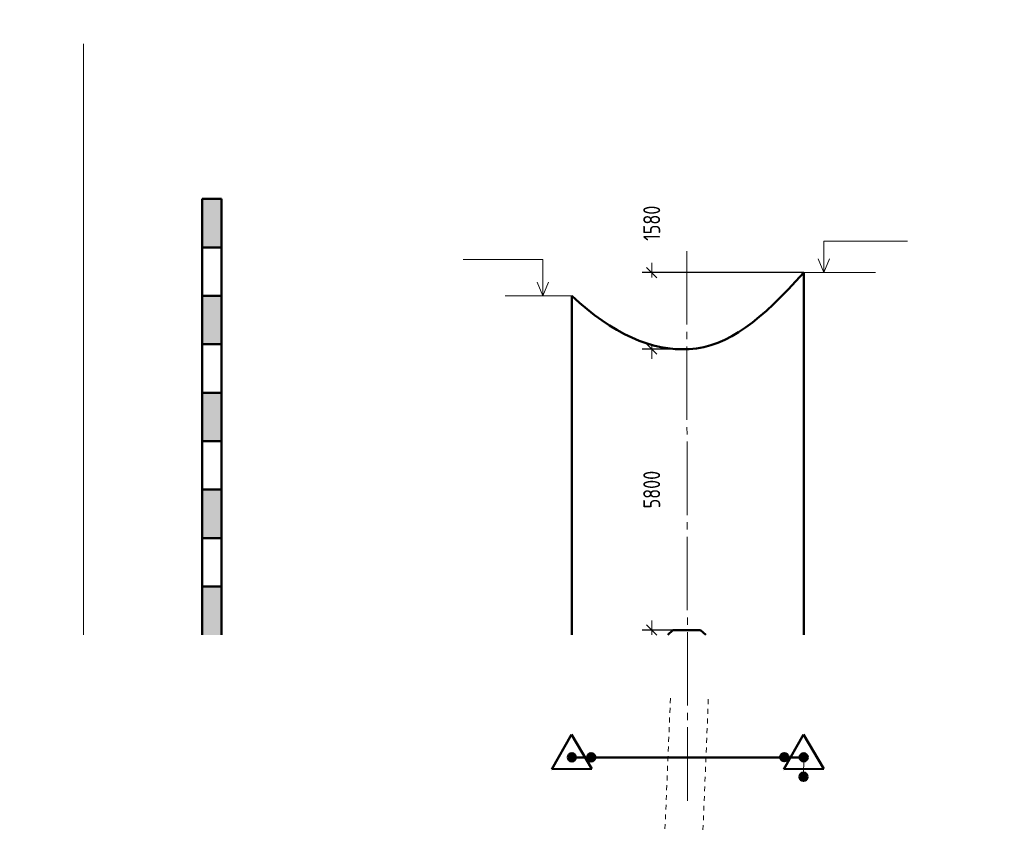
# Model space of a CAD drawing. Header units: millimetres. Extents: x 0 to 1260, y 0 to 297.
# Tile 104 of 104: x 1057 to 1260, y 127 to 297. Entities that reach past the tile are written whole.
import ezdxf

# ---------------------------------------------------------------- set-up
doc = ezdxf.new("R2010")
doc.units = ezdxf.units.MM
for name, pattern in [('K5LT32797', [0]), ('K5LT32807', [2, 1, -1]), ('K5LT_AXLED', [19.655006, 15.155006, -1.5, 1.5, -1.5]), ('K5LT_BASIC', [0]), ('K5LT_THIN', [0]), ('K5LT_THIN_INCLUDED_TO_HATCHING', [0])]:
    doc.linetypes.add(name, pattern=pattern)
doc.layers.add('Системный слой', color=7, linetype='Continuous')
doc.styles.add('KDIMTEXTSTYLE', font='GOST_AU.SHX', dxfattribs={"width": 0.96, "oblique": 15, "height": 5})
doc.dimstyles.new('KDIMSTYLE (0.01)', dxfattribs={"dimtxt": 5, "dimasz": 1, "dimexe": 2, "dimexo": 0, "dimgap": 1, "dimtad": 1, "dimlfac": 100, "dimtxsty": 'KDIMTEXTSTYLE', "dimsah": 1, "dimcen": 0, "dimdle": 1, "dimadec": 0, "dimazin": 0, "dimtfac": 0.667, "dimtmove": 0, "dimatfit": 3, "dimfxl": 1, "dimtvp": 1, "dimtolj": 1, "dimtzin": 0, "dimarcsym": 0})

# ---------------------------------------------------------------- blocks, each defined once
blk = doc.blocks.new('KDIMARROW_03')
at = {"layer": 'Системный слой', "color": 0, "linetype": 'K5LT_THIN', "lineweight": 18}
for p, q in [((-1.06, -1.06), (1.06, 1.06)), ((0, 0), (-1, 0)), ((0, 0), (2, 0))]:
    blk.add_line(p, q, dxfattribs=at)
blk = doc.blocks.new('U145')
at = {"layer": 'Системный слой', "color": 7, "linetype": 'K5LT_BASIC', "lineweight": 50}
for p, q in [((1170.7, 149.48), (1166.65, 142.31)), ((1174.89, 142.39), (1170.7, 149.48)), ((1166.65, 142.31), (1174.89, 142.39))]:
    blk.add_line(p, q, dxfattribs=at)
blk = doc.blocks.new('U148')
at = {"layer": 'Системный слой'}
h = blk.add_hatch(color=7, dxfattribs=at)
h.paths.add_polyline_path([(1174.75, 144.73), (1174, 145.13), (1173.97, 145.08), (1173.95, 145.04), (1173.94, 144.99), (1173.92, 144.94), (1173.91, 144.89), (1173.9, 144.83), (1173.9, 144.78), (1173.9, 144.73), (1173.9, 144.68), (1173.9, 144.63), (1173.91, 144.57), (1173.92, 144.52), (1173.93, 144.47), (1173.95, 144.42), (1173.97, 144.38), (1173.99, 144.33), (1174.02, 144.28), (1174.05, 144.24), (1174.08, 144.2), (1174.11, 144.16), (1174.15, 144.12), (1174.19, 144.09), (1174.23, 144.05), (1174.27, 144.02), (1174.32, 143.99), (1174.36, 143.97), (1174.41, 143.95), (1174.46, 143.93), (1174.51, 143.91), (1174.56, 143.9), (1174.61, 143.89), (1174.66, 143.88), (1174.71, 143.88), (1174.76, 143.88), (1174.82, 143.88), (1174.87, 143.89), (1174.92, 143.9), (1174.97, 143.91), (1175.02, 143.92), (1175.07, 143.94), (1175.12, 143.96), (1175.16, 143.99), (1175.21, 144.01), (1175.25, 144.04), (1175.29, 144.08), (1175.33, 144.11), (1175.37, 144.15), (1175.4, 144.19), (1175.43, 144.23), (1175.46, 144.27), (1175.49, 144.32), (1175.49, 144.32)])
h.paths.add_polyline_path([(1174.67, 145.58), (1174.62, 145.57), (1174.57, 145.56), (1174.52, 145.55), (1174.47, 145.53), (1174.42, 145.51), (1174.37, 145.49), (1174.33, 145.47), (1174.28, 145.44), (1174.24, 145.41), (1174.2, 145.38), (1174.16, 145.35), (1174.12, 145.31), (1174.09, 145.27), (1174.06, 145.23), (1174.03, 145.18), (1174, 145.14), (1174, 145.13), (1174.75, 144.73), (1175.49, 144.32), (1175.52, 144.37), (1175.54, 144.42), (1175.55, 144.47), (1175.57, 144.52), (1175.58, 144.57), (1175.59, 144.62), (1175.59, 144.67), (1175.6, 144.72), (1175.59, 144.78), (1175.59, 144.83), (1175.58, 144.88), (1175.57, 144.93), (1175.56, 144.98), (1175.54, 145.03), (1175.52, 145.08), (1175.5, 145.12), (1175.47, 145.17), (1175.44, 145.21), (1175.41, 145.26), (1175.38, 145.3), (1175.34, 145.33), (1175.3, 145.37), (1175.26, 145.4), (1175.22, 145.43), (1175.18, 145.46), (1175.13, 145.49), (1175.08, 145.51), (1175.04, 145.53), (1174.99, 145.54), (1174.94, 145.56), (1174.89, 145.57), (1174.83, 145.57), (1174.78, 145.58), (1174.73, 145.58), (1174.68, 145.58)])
at = {"layer": 'Системный слой', "color": 7, "linetype": 'K5LT_THIN', "lineweight": 18}
blk.add_line((1170.75, 144.73), (1174.75, 144.73), dxfattribs=at)
at = {"layer": 'Системный слой', "color": 7, "linetype": 'K5LT_BASIC', "lineweight": 50}
blk.add_circle((1174.75, 144.73), 0.85, dxfattribs=at)
blk = doc.blocks.new('U147')
at = {"layer": 'Системный слой'}
blk.add_blockref('U148', (0, 0), dxfattribs=at)
blk = doc.blocks.new('U146')
at = {"layer": 'Системный слой'}
h = blk.add_hatch(color=7, dxfattribs=at)
h.paths.add_polyline_path([(1170.75, 144.73), (1171.01, 143.92), (1171.05, 143.94), (1171.1, 143.96), (1171.15, 143.98), (1171.19, 144.01), (1171.24, 144.04), (1171.28, 144.07), (1171.32, 144.1), (1171.36, 144.14), (1171.39, 144.18), (1171.42, 144.22), (1171.45, 144.26), (1171.48, 144.3), (1171.51, 144.35), (1171.53, 144.4), (1171.55, 144.44), (1171.56, 144.49), (1171.58, 144.55), (1171.59, 144.6), (1171.59, 144.65), (1171.59, 144.7), (1171.6, 144.75), (1171.59, 144.8), (1171.59, 144.86), (1171.58, 144.91), (1171.56, 144.96), (1171.55, 145.01), (1171.53, 145.06), (1171.51, 145.1), (1171.48, 145.15), (1171.46, 145.19), (1171.43, 145.24), (1171.39, 145.28), (1171.36, 145.32), (1171.32, 145.35), (1171.28, 145.39), (1171.24, 145.42), (1171.2, 145.45), (1171.15, 145.47), (1171.11, 145.5), (1171.06, 145.52), (1171.01, 145.54), (1170.96, 145.55), (1170.91, 145.56), (1170.86, 145.57), (1170.8, 145.58), (1170.75, 145.58), (1170.7, 145.58), (1170.65, 145.57), (1170.6, 145.57), (1170.55, 145.55), (1170.5, 145.54), (1170.49, 145.54)])
h.paths.add_polyline_path([(1170.21, 144.07), (1170.25, 144.04), (1170.29, 144.01), (1170.34, 143.98), (1170.38, 143.96), (1170.43, 143.94), (1170.48, 143.92), (1170.53, 143.91), (1170.58, 143.89), (1170.63, 143.89), (1170.69, 143.88), (1170.74, 143.88), (1170.79, 143.88), (1170.84, 143.88), (1170.89, 143.89), (1170.94, 143.9), (1171, 143.92), (1171.01, 143.92), (1170.75, 144.73), (1170.49, 145.54), (1170.44, 145.52), (1170.39, 145.5), (1170.34, 145.48), (1170.3, 145.45), (1170.26, 145.42), (1170.21, 145.39), (1170.17, 145.36), (1170.14, 145.32), (1170.1, 145.28), (1170.07, 145.24), (1170.04, 145.2), (1170.01, 145.16), (1169.99, 145.11), (1169.96, 145.06), (1169.95, 145.01), (1169.93, 144.96), (1169.92, 144.91), (1169.91, 144.86), (1169.9, 144.81), (1169.9, 144.76), (1169.9, 144.71), (1169.9, 144.66), (1169.9, 144.6), (1169.91, 144.55), (1169.93, 144.5), (1169.94, 144.45), (1169.96, 144.4), (1169.98, 144.36), (1170.01, 144.31), (1170.03, 144.26), (1170.06, 144.22), (1170.1, 144.18), (1170.13, 144.14), (1170.17, 144.11), (1170.21, 144.07)])
at = {"layer": 'Системный слой', "color": 7, "linetype": 'K5LT_BASIC', "lineweight": 50}
blk.add_circle((1170.75, 144.73), 0.85, dxfattribs=at)
at = {"layer": 'Системный слой'}
blk.add_blockref('U147', (0, 0), dxfattribs=at)
blk = doc.blocks.new('U144')
at = {"layer": 'Системный слой'}
for name in ['U145', 'U146']:
    blk.add_blockref(name, (0, 0), dxfattribs=at)
blk = doc.blocks.new('U162')
at = {"layer": 'Системный слой', "color": 7, "linetype": 'K5LT_BASIC', "lineweight": 50}
for p, q in [((1218.56, 149.48), (1214.51, 142.31)), ((1222.74, 142.39), (1218.56, 149.48)), ((1214.51, 142.31), (1222.74, 142.39))]:
    blk.add_line(p, q, dxfattribs=at)
blk = doc.blocks.new('U165')
at = {"layer": 'Системный слой'}
h = blk.add_hatch(color=7, dxfattribs=at)
h.paths.add_polyline_path([(1214.6, 144.77), (1215.35, 144.36), (1215.37, 144.41), (1215.39, 144.46), (1215.41, 144.51), (1215.42, 144.56), (1215.44, 144.61), (1215.44, 144.66), (1215.45, 144.71), (1215.45, 144.76), (1215.45, 144.81), (1215.45, 144.87), (1215.44, 144.92), (1215.43, 144.97), (1215.42, 145.02), (1215.4, 145.07), (1215.38, 145.12), (1215.36, 145.16), (1215.33, 145.21), (1215.3, 145.25), (1215.27, 145.3), (1215.24, 145.34), (1215.2, 145.37), (1215.17, 145.41), (1215.13, 145.44), (1215.08, 145.47), (1215.04, 145.5), (1215, 145.53), (1214.95, 145.55), (1214.9, 145.57), (1214.85, 145.59), (1214.8, 145.6), (1214.75, 145.61), (1214.7, 145.62), (1214.65, 145.62), (1214.59, 145.62), (1214.54, 145.62), (1214.49, 145.62), (1214.44, 145.61), (1214.39, 145.6), (1214.34, 145.58), (1214.29, 145.56), (1214.24, 145.54), (1214.19, 145.52), (1214.15, 145.49), (1214.11, 145.46), (1214.06, 145.43), (1214.03, 145.4), (1213.99, 145.36), (1213.95, 145.32), (1213.92, 145.28), (1213.89, 145.24), (1213.86, 145.19), (1213.86, 145.19)])
h.paths.add_polyline_path([(1214.66, 143.93), (1214.72, 143.93), (1214.77, 143.94), (1214.82, 143.95), (1214.87, 143.97), (1214.92, 143.98), (1214.97, 144), (1215.01, 144.03), (1215.06, 144.05), (1215.1, 144.08), (1215.14, 144.12), (1215.18, 144.15), (1215.22, 144.19), (1215.25, 144.23), (1215.28, 144.27), (1215.31, 144.31), (1215.34, 144.35), (1215.35, 144.36), (1214.6, 144.77), (1213.86, 145.19), (1213.84, 145.14), (1213.82, 145.09), (1213.8, 145.04), (1213.78, 144.99), (1213.77, 144.94), (1213.76, 144.89), (1213.76, 144.84), (1213.75, 144.79), (1213.75, 144.74), (1213.76, 144.68), (1213.76, 144.63), (1213.77, 144.58), (1213.79, 144.53), (1213.8, 144.48), (1213.82, 144.43), (1213.85, 144.39), (1213.87, 144.34), (1213.9, 144.3), (1213.93, 144.25), (1213.96, 144.21), (1214, 144.18), (1214.04, 144.14), (1214.08, 144.11), (1214.12, 144.08), (1214.16, 144.05), (1214.21, 144.02), (1214.25, 144), (1214.3, 143.98), (1214.35, 143.96), (1214.4, 143.95), (1214.45, 143.94), (1214.5, 143.93), (1214.56, 143.92), (1214.61, 143.92), (1214.66, 143.93)])
at = {"layer": 'Системный слой', "color": 7, "linetype": 'K5LT_THIN', "lineweight": 18}
blk.add_line((1218.6, 144.73), (1214.6, 144.77), dxfattribs=at)
at = {"layer": 'Системный слой', "color": 7, "linetype": 'K5LT_BASIC', "lineweight": 50}
blk.add_circle((1214.6, 144.77), 0.85, dxfattribs=at)
blk = doc.blocks.new('U164')
at = {"layer": 'Системный слой'}
blk.add_blockref('U165', (0, 0), dxfattribs=at)
blk = doc.blocks.new('U163')
at = {"layer": 'Системный слой'}
h = blk.add_hatch(color=7, dxfattribs=at)
h.paths.add_polyline_path([(1218.6, 144.73), (1218.35, 145.54), (1218.3, 145.52), (1218.25, 145.5), (1218.21, 145.48), (1218.16, 145.46), (1218.12, 145.43), (1218.08, 145.4), (1218.04, 145.36), (1218, 145.33), (1217.96, 145.29), (1217.93, 145.25), (1217.9, 145.21), (1217.87, 145.16), (1217.85, 145.12), (1217.82, 145.07), (1217.8, 145.02), (1217.79, 144.97), (1217.77, 144.92), (1217.76, 144.87), (1217.76, 144.82), (1217.75, 144.77), (1217.75, 144.71), (1217.76, 144.66), (1217.76, 144.61), (1217.77, 144.56), (1217.78, 144.51), (1217.8, 144.46), (1217.81, 144.41), (1217.84, 144.36), (1217.86, 144.31), (1217.89, 144.27), (1217.92, 144.23), (1217.95, 144.19), (1217.98, 144.15), (1218.02, 144.11), (1218.06, 144.08), (1218.1, 144.04), (1218.14, 144.01), (1218.19, 143.99), (1218.23, 143.96), (1218.28, 143.94), (1218.33, 143.92), (1218.38, 143.91), (1218.43, 143.9), (1218.48, 143.89), (1218.53, 143.88), (1218.59, 143.88), (1218.64, 143.88), (1218.69, 143.88), (1218.74, 143.89), (1218.79, 143.9), (1218.84, 143.91), (1218.85, 143.92)])
h.paths.add_polyline_path([(1219.15, 145.38), (1219.11, 145.41), (1219.06, 145.44), (1219.02, 145.47), (1218.97, 145.49), (1218.92, 145.51), (1218.88, 145.53), (1218.83, 145.55), (1218.77, 145.56), (1218.72, 145.57), (1218.67, 145.58), (1218.62, 145.58), (1218.57, 145.58), (1218.52, 145.57), (1218.46, 145.57), (1218.41, 145.56), (1218.36, 145.54), (1218.35, 145.54), (1218.6, 144.73), (1218.85, 143.92), (1218.9, 143.93), (1218.95, 143.95), (1218.99, 143.97), (1219.04, 144), (1219.08, 144.03), (1219.13, 144.06), (1219.17, 144.09), (1219.2, 144.13), (1219.24, 144.17), (1219.27, 144.21), (1219.3, 144.25), (1219.33, 144.29), (1219.36, 144.34), (1219.38, 144.38), (1219.4, 144.43), (1219.42, 144.48), (1219.43, 144.53), (1219.44, 144.58), (1219.45, 144.64), (1219.45, 144.69), (1219.45, 144.74), (1219.45, 144.79), (1219.44, 144.84), (1219.44, 144.89), (1219.42, 144.95), (1219.41, 145), (1219.39, 145.04), (1219.37, 145.09), (1219.35, 145.14), (1219.32, 145.18), (1219.29, 145.23), (1219.26, 145.27), (1219.22, 145.31), (1219.19, 145.34), (1219.15, 145.38)])
at = {"layer": 'Системный слой', "color": 7, "linetype": 'K5LT_BASIC', "lineweight": 50}
blk.add_circle((1218.6, 144.73), 0.85, dxfattribs=at)
at = {"layer": 'Системный слой'}
blk.add_blockref('U164', (0, 0), dxfattribs=at)
blk = doc.blocks.new('U168')
at = {"layer": 'Системный слой'}
h = blk.add_hatch(color=7, dxfattribs=at)
h.paths.add_polyline_path([(1218.56, 140.73), (1218.97, 141.47), (1218.92, 141.5), (1218.87, 141.52), (1218.82, 141.54), (1218.77, 141.55), (1218.72, 141.56), (1218.67, 141.57), (1218.62, 141.58), (1218.57, 141.58), (1218.52, 141.58), (1218.46, 141.57), (1218.41, 141.57), (1218.36, 141.56), (1218.31, 141.54), (1218.26, 141.53), (1218.21, 141.51), (1218.17, 141.48), (1218.12, 141.46), (1218.08, 141.43), (1218.04, 141.4), (1217.99, 141.37), (1217.96, 141.33), (1217.92, 141.29), (1217.89, 141.25), (1217.86, 141.21), (1217.83, 141.17), (1217.8, 141.12), (1217.78, 141.07), (1217.76, 141.03), (1217.74, 140.98), (1217.73, 140.93), (1217.72, 140.87), (1217.71, 140.82), (1217.71, 140.77), (1217.71, 140.72), (1217.71, 140.67), (1217.71, 140.62), (1217.72, 140.56), (1217.73, 140.51), (1217.75, 140.46), (1217.77, 140.41), (1217.79, 140.37), (1217.81, 140.32), (1217.84, 140.27), (1217.87, 140.23), (1217.9, 140.19), (1217.93, 140.15), (1217.97, 140.11), (1218.01, 140.08), (1218.05, 140.05), (1218.09, 140.02), (1218.14, 139.99), (1218.14, 139.99)])
h.paths.add_polyline_path([(1219.4, 140.79), (1219.4, 140.84), (1219.39, 140.89), (1219.38, 140.94), (1219.36, 140.99), (1219.35, 141.04), (1219.33, 141.09), (1219.3, 141.14), (1219.28, 141.18), (1219.25, 141.23), (1219.22, 141.27), (1219.18, 141.31), (1219.14, 141.34), (1219.11, 141.38), (1219.06, 141.41), (1219.02, 141.44), (1218.98, 141.47), (1218.97, 141.47), (1218.56, 140.73), (1218.14, 139.99), (1218.19, 139.96), (1218.24, 139.94), (1218.29, 139.92), (1218.34, 139.91), (1218.39, 139.9), (1218.44, 139.89), (1218.49, 139.88), (1218.54, 139.88), (1218.59, 139.88), (1218.65, 139.88), (1218.7, 139.89), (1218.75, 139.9), (1218.8, 139.91), (1218.85, 139.93), (1218.9, 139.95), (1218.94, 139.97), (1218.99, 140), (1219.03, 140.03), (1219.08, 140.06), (1219.12, 140.09), (1219.16, 140.12), (1219.19, 140.16), (1219.22, 140.2), (1219.26, 140.24), (1219.28, 140.29), (1219.31, 140.33), (1219.33, 140.38), (1219.35, 140.43), (1219.37, 140.48), (1219.38, 140.53), (1219.39, 140.58), (1219.4, 140.63), (1219.41, 140.68), (1219.41, 140.73), (1219.41, 140.79)])
at = {"layer": 'Системный слой', "color": 7, "linetype": 'K5LT_THIN', "lineweight": 18}
blk.add_line((1218.6, 144.73), (1218.56, 140.73), dxfattribs=at)
at = {"layer": 'Системный слой', "color": 7, "linetype": 'K5LT_BASIC', "lineweight": 50}
blk.add_circle((1218.56, 140.73), 0.85, dxfattribs=at)
blk = doc.blocks.new('U167')
at = {"layer": 'Системный слой'}
blk.add_blockref('U168', (0, 0), dxfattribs=at)
blk = doc.blocks.new('U166')
at = {"layer": 'Системный слой'}
h = blk.add_hatch(color=7, dxfattribs=at)
h.paths.add_polyline_path([(1218.6, 144.73), (1217.79, 144.48), (1217.81, 144.43), (1217.83, 144.38), (1217.85, 144.33), (1217.88, 144.29), (1217.9, 144.24), (1217.93, 144.2), (1217.97, 144.16), (1218, 144.12), (1218.04, 144.09), (1218.08, 144.06), (1218.13, 144.03), (1218.17, 144), (1218.21, 143.97), (1218.26, 143.95), (1218.31, 143.93), (1218.36, 143.91), (1218.41, 143.9), (1218.46, 143.89), (1218.51, 143.88), (1218.56, 143.88), (1218.62, 143.88), (1218.67, 143.88), (1218.72, 143.89), (1218.77, 143.9), (1218.82, 143.91), (1218.87, 143.92), (1218.92, 143.94), (1218.97, 143.96), (1219.02, 143.99), (1219.06, 144.01), (1219.1, 144.04), (1219.14, 144.07), (1219.18, 144.11), (1219.22, 144.14), (1219.26, 144.18), (1219.29, 144.23), (1219.32, 144.27), (1219.34, 144.31), (1219.37, 144.36), (1219.39, 144.41), (1219.41, 144.46), (1219.42, 144.51), (1219.43, 144.56), (1219.44, 144.61), (1219.45, 144.66), (1219.45, 144.71), (1219.45, 144.76), (1219.45, 144.82), (1219.44, 144.87), (1219.43, 144.92), (1219.42, 144.97), (1219.42, 144.98)])
h.paths.add_polyline_path([(1217.95, 145.27), (1217.92, 145.23), (1217.89, 145.19), (1217.86, 145.14), (1217.84, 145.1), (1217.82, 145.05), (1217.8, 145), (1217.78, 144.95), (1217.77, 144.9), (1217.76, 144.85), (1217.76, 144.8), (1217.75, 144.75), (1217.75, 144.69), (1217.76, 144.64), (1217.76, 144.59), (1217.77, 144.54), (1217.79, 144.49), (1217.79, 144.48), (1218.6, 144.73), (1219.42, 144.98), (1219.4, 145.03), (1219.38, 145.07), (1219.36, 145.12), (1219.33, 145.17), (1219.3, 145.21), (1219.27, 145.25), (1219.24, 145.29), (1219.2, 145.33), (1219.16, 145.37), (1219.12, 145.4), (1219.08, 145.43), (1219.04, 145.46), (1218.99, 145.48), (1218.95, 145.51), (1218.9, 145.53), (1218.85, 145.54), (1218.8, 145.56), (1218.75, 145.57), (1218.7, 145.57), (1218.64, 145.58), (1218.59, 145.58), (1218.54, 145.58), (1218.49, 145.57), (1218.44, 145.56), (1218.39, 145.55), (1218.34, 145.53), (1218.29, 145.52), (1218.24, 145.5), (1218.19, 145.47), (1218.15, 145.45), (1218.1, 145.42), (1218.06, 145.38), (1218.02, 145.35), (1217.99, 145.31), (1217.95, 145.27)])
at = {"layer": 'Системный слой', "color": 7, "linetype": 'K5LT_BASIC', "lineweight": 50}
blk.add_circle((1218.6, 144.73), 0.85, dxfattribs=at)
at = {"layer": 'Системный слой'}
blk.add_blockref('U167', (0, 0), dxfattribs=at)
blk = doc.blocks.new('U161')
at = {"layer": 'Системный слой'}
for name in ['U162', 'U163', 'U166']:
    blk.add_blockref(name, (0, 0), dxfattribs=at)

msp = doc.modelspace()

# ---------------------------------------------------------------- hatches: boundary and pattern name
at = {"layer": 'Системный слой'}
h = msp.add_hatch(color=7, dxfattribs=at)
h.paths.add_polyline_path([(1094.48947, 180), (1094.48947, 170), (1098.48947, 170), (1098.48947, 180)])
h.paths.add_polyline_path([(1098.48947, 190), (1098.48947, 200), (1094.48947, 200), (1094.48947, 190)])
h.paths.add_polyline_path([(1098.48947, 210), (1098.48947, 220), (1094.48947, 220), (1094.48947, 210)])
h.paths.add_polyline_path([(1098.48947, 230), (1098.48947, 240), (1094.48947, 240), (1094.48947, 230)])
h.paths.add_polyline_path([(1098.48947, 250), (1098.48947, 260), (1094.48947, 260), (1094.48947, 250)])

# ---------------------------------------------------------------- linework, layer by layer
at = {"layer": 'Системный слой', "color": 7, "linetype": 'K5LT_THIN', "lineweight": 18}
for p, q in [((1070, 170), (1070, 292)), ((1170.7454, 240), (1156.98178, 240))]:
    msp.add_line(p, q, dxfattribs=at)
at = {"layer": 'Системный слой', "color": 7, "linetype": 'K5LT_BASIC', "lineweight": 50}
for p, q in [((1094.48947, 260), (1094.48947, 170)), ((1094.48947, 260), (1098.48947, 260)), ((1098.48947, 170), (1098.48947, 260)), ((1094.48947, 250), (1098.48947, 250)), ((1218.6026, 170), (1218.6026, 244.8)), ((1094.48947, 240), (1098.48947, 240)), ((1170.7454, 170), (1170.7454, 240)), ((1094.48947, 230), (1098.48947, 230)), ((1094.48947, 220), (1098.48947, 220)), ((1094.48947, 210), (1098.48947, 210)), ((1094.48947, 200), (1098.48947, 200)), ((1094.48947, 190), (1098.48947, 190)), ((1094.48947, 180), (1098.48947, 180)), ((1190.53389, 170), (1191.60984, 171)), ((1191.60984, 171), (1197.29733, 171)), ((1198.37329, 170), (1197.29733, 171)), ((1170.7454, 144.72817), (1218.6026, 144.72817))]:
    msp.add_line(p, q, dxfattribs=at)
at = {"layer": 'Системный слой', "color": 7, "linetype": 'K5LT32797', "lineweight": 18}
for p, q in [((1222.76776, 251.28701), (1240.0526, 251.28701)), ((1222.76776, 244.8), (1222.76776, 251.28701)), ((1164.7454, 247.51299), (1148.32938, 247.51299)), ((1164.7454, 240), (1164.7454, 247.51299)), ((1222.76776, 244.8), (1221.59815, 247.62368)), ((1223.93737, 247.62368), (1222.76776, 244.8)), ((1163.57579, 242.82368), (1164.7454, 240)), ((1164.7454, 240), (1165.91501, 242.82368))]:
    msp.add_line(p, q, dxfattribs=at)
at = {"layer": 'Системный слой', "color": 7, "linetype": 'K5LT_AXLED', "lineweight": 18}
msp.add_line((1194.65434, 135.78631), (1194.45359, 249.21617), dxfattribs=at)
at = {"layer": 'Системный слой', "color": 7, "linetype": 'K5LT_THIN_INCLUDED_TO_HATCHING', "lineweight": 18}
msp.add_line((1218.6026, 244.8), (1233.41721, 244.8), dxfattribs=at)
at = {"layer": 'Системный слой', "color": 7, "linetype": 'K5LT32807', "lineweight": 18}
for p, q in [((1191.09822, 156.94625), (1189.96956, 129.75534)), ((1197.81897, 129.75534), (1198.9276, 156.94625))]:
    msp.add_line(p, q, dxfattribs=at)
at = {"layer": 'Системный слой', "color": 7, "linetype": 'K5LT_BASIC', "lineweight": 50}
msp.add_open_spline([(1218.6026, 244.8), (1209.82222, 235.03798), (1203.23372, 229.52174), (1194.96793, 229), (1187.23313, 228.51178), (1179.15895, 232.17845), (1170.7454, 240)], degree=3, knots=[0, 0, 0, 0, 1, 1, 1, 2, 2, 2, 2], dxfattribs=at)

# ---------------------------------------------------------------- block references
at = {"layer": 'Системный слой'}
for name in ['U144', 'U161']:
    msp.add_blockref(name, (0, 0), dxfattribs=at)

# ---------------------------------------------------------------- dimensions: what is measured, and where the dimension line sits
at = {"layer": 'Системный слой', "color": 7}
for base, p2, location in [((1187.23313, 244.8), (1218.6026, 244.8), (1187.23313, 254.98583)), ((1187.23313, 171), (1197.29733, 171), (1187.23313, 200))]:
    msp.add_linear_dim(base=base, p1=(1194.96793, 229), p2=p2, angle=90, location=location, dimstyle='KDIMSTYLE (0.01)', override={"dimexo": 0, "dimpost": '\\H3.5;\\W0.965;\\Q0;<>', "dimblk1": 'KDIMARROW_03', "dimblk2": 'KDIMARROW_03', "dimse1": 0, "dimse2": 0, "dimclrt": 7, "dimtolj": 1}, dxfattribs=at).render()

doc.saveas('drawing.dxf')
